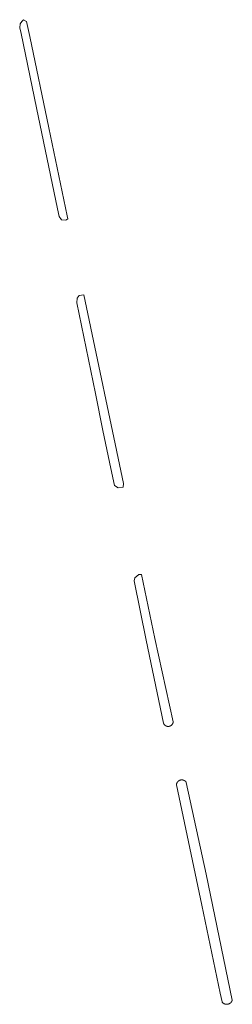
# Model space of a CAD drawing. Extents: x 212171 to 228808, y 571701 to 593093.
# Tile 8 of 97: x 213695 to 213713, y 580469 to 580553. Entities that reach past the tile are written whole.
import ezdxf

# ---------------------------------------------------------------- set-up
doc = ezdxf.new("R2010")
doc.units = 0
doc.layers.add('016 Alles planjaar 2023', color=72, linetype='Continuous', lineweight=20, true_color=0x1e90ff)

msp = doc.modelspace()

# ---------------------------------------------------------------- hatches: boundary and pattern name
at = {"layer": '016 Alles planjaar 2023', "true_color": 0x1e90ff}
h = msp.add_hatch(dxfattribs=at)
h.set_pattern_fill('DQ_CLEAR', color=72, style=0)
h.set_pattern_definition([])
h.paths.add_polyline_path([(213698.663, 580535.731), (213698.614, 580535.998), (213697.04, 580543.511), (213695.416, 580551.317), (213695.13, 580552.6), (213694.89, 580552.755), (213694.749, 580552.602), (213694.596, 580552.413), (213694.556, 580552.057), (213694.693, 580551.561), (213695.995, 580545.231), (213697.792, 580536.586), (213697.94, 580535.938), (213698.117, 580535.657), (213698.498, 580535.605), (213698.663, 580535.731)])
h = msp.add_hatch(dxfattribs=at)
h.set_pattern_fill('DQ_CLEAR', color=72, style=0)
h.set_pattern_definition([])
h.paths.add_polyline_path([(213702.661, 580512.929), (213702.978, 580512.736), (213703.398, 580512.798), (213703.424, 580513.115), (213700.04, 580529.235), (213699.646, 580529.186), (213699.467, 580528.946), (213699.452, 580528.539), (213701.038, 580520.811), (213701.657, 580517.645), (213702.351, 580514.386), (213702.661, 580512.929)])
h = msp.add_hatch(dxfattribs=at)
h.set_pattern_fill('DQ_CLEAR', color=72, style=0)
h.set_pattern_definition([])
h.paths.add_polyline_path([(213707.676, 580492.726), (213706.125, 580499.857), (213704.985, 580505.336), (213704.744, 580505.311), (213704.399, 580505.047), (213704.347, 580504.78), (213705.362, 580499.708), (213706.852, 580492.611), (213706.855, 580492.604), (213706.857, 580492.598), (213706.86, 580492.591), (213706.863, 580492.585), (213706.866, 580492.579), (213706.869, 580492.572), (213706.872, 580492.566), (213706.875, 580492.56), (213706.878, 580492.554), (213706.882, 580492.547), (213706.885, 580492.541), (213706.889, 580492.535), (213706.893, 580492.529), (213706.897, 580492.524), (213706.901, 580492.518), (213706.905, 580492.512), (213706.909, 580492.506), (213706.913, 580492.501), (213706.917, 580492.495), (213706.922, 580492.49), (213706.926, 580492.484), (213706.931, 580492.479), (213706.936, 580492.474), (213706.94, 580492.469), (213706.945, 580492.464), (213706.95, 580492.459), (213706.955, 580492.454), (213706.96, 580492.449), (213706.965, 580492.444), (213706.971, 580492.439), (213706.976, 580492.435), (213706.981, 580492.43), (213706.987, 580492.426), (213706.992, 580492.422), (213706.998, 580492.417), (213707.004, 580492.413), (213707.009, 580492.409), (213707.015, 580492.405), (213707.021, 580492.401), (213707.027, 580492.398), (213707.033, 580492.394), (213707.039, 580492.39), (213707.045, 580492.387), (213707.051, 580492.384), (213707.058, 580492.38), (213707.064, 580492.377), (213707.07, 580492.374), (213707.077, 580492.371), (213707.083, 580492.368), (213707.09, 580492.366), (213707.096, 580492.363), (213707.103, 580492.361), (213707.109, 580492.358), (213707.116, 580492.356), (213707.123, 580492.354), (213707.129, 580492.352), (213707.136, 580492.35), (213707.143, 580492.348), (213707.15, 580492.346), (213707.157, 580492.345), (213707.163, 580492.343), (213707.17, 580492.342), (213707.177, 580492.34), (213707.184, 580492.339), (213707.191, 580492.338), (213707.198, 580492.337), (213707.205, 580492.336), (213707.212, 580492.336), (213707.219, 580492.335), (213707.226, 580492.335), (213707.233, 580492.334), (213707.24, 580492.334), (213707.247, 580492.334), (213707.254, 580492.334), (213707.261, 580492.334), (213707.268, 580492.334), (213707.275, 580492.335), (213707.282, 580492.335), (213707.289, 580492.336), (213707.296, 580492.336), (213707.303, 580492.337), (213707.31, 580492.338), (213707.317, 580492.339), (213707.324, 580492.34), (213707.331, 580492.341), (213707.338, 580492.343), (213707.345, 580492.344), (213707.352, 580492.346), (213707.358, 580492.348), (213707.365, 580492.349), (213707.372, 580492.351), (213707.379, 580492.353), (213707.385, 580492.356), (213707.392, 580492.358), (213707.399, 580492.36), (213707.405, 580492.363), (213707.412, 580492.365), (213707.418, 580492.368), (213707.425, 580492.371), (213707.431, 580492.374), (213707.437, 580492.377), (213707.444, 580492.38), (213707.45, 580492.383), (213707.456, 580492.386), (213707.462, 580492.39), (213707.468, 580492.393), (213707.474, 580492.397), (213707.48, 580492.401), (213707.486, 580492.405), (213707.492, 580492.408), (213707.498, 580492.412), (213707.503, 580492.417), (213707.509, 580492.421), (213707.515, 580492.425), (213707.52, 580492.429), (213707.526, 580492.434), (213707.531, 580492.439), (213707.536, 580492.443), (213707.541, 580492.448), (213707.546, 580492.453), (213707.551, 580492.458), (213707.556, 580492.463), (213707.561, 580492.468), (213707.566, 580492.473), (213707.571, 580492.478), (213707.575, 580492.483), (213707.58, 580492.489), (213707.584, 580492.494), (213707.589, 580492.5), (213707.593, 580492.505), (213707.597, 580492.511), (213707.601, 580492.517), (213707.605, 580492.523), (213707.609, 580492.528), (213707.613, 580492.534), (213707.616, 580492.54), (213707.62, 580492.546), (213707.623, 580492.553), (213707.627, 580492.559), (213707.63, 580492.565), (213707.633, 580492.571), (213707.636, 580492.577), (213707.639, 580492.584), (213707.642, 580492.59), (213707.645, 580492.597), (213707.647, 580492.603), (213707.65, 580492.61), (213707.652, 580492.616), (213707.655, 580492.623), (213707.657, 580492.63), (213707.659, 580492.636), (213707.661, 580492.643), (213707.663, 580492.65), (213707.665, 580492.657), (213707.666, 580492.664), (213707.668, 580492.67), (213707.669, 580492.677), (213707.671, 580492.684), (213707.672, 580492.691), (213707.673, 580492.698), (213707.674, 580492.705), (213707.675, 580492.712), (213707.675, 580492.719), (213707.676, 580492.726)])
h = msp.add_hatch(dxfattribs=at)
h.set_pattern_fill('DQ_CLEAR', color=72, style=0)
h.set_pattern_definition([])
h.paths.add_polyline_path([(213708.801, 580487.556), (213708.797, 580487.562), (213708.793, 580487.569), (213708.788, 580487.575), (213708.784, 580487.581), (213708.779, 580487.587), (213708.775, 580487.593), (213708.77, 580487.599), (213708.765, 580487.605), (213708.76, 580487.611), (213708.755, 580487.616), (213708.75, 580487.622), (213708.744, 580487.627), (213708.739, 580487.633), (213708.734, 580487.638), (213708.728, 580487.643), (213708.723, 580487.648), (213708.717, 580487.653), (213708.711, 580487.658), (213708.705, 580487.663), (213708.699, 580487.668), (213708.693, 580487.673), (213708.687, 580487.677), (213708.681, 580487.682), (213708.675, 580487.686), (213708.669, 580487.69), (213708.662, 580487.694), (213708.656, 580487.698), (213708.649, 580487.702), (213708.643, 580487.706), (213708.636, 580487.71), (213708.63, 580487.713), (213708.623, 580487.717), (213708.616, 580487.72), (213708.609, 580487.724), (213708.602, 580487.727), (213708.595, 580487.73), (213708.588, 580487.733), (213708.581, 580487.735), (213708.574, 580487.738), (213708.567, 580487.741), (213708.56, 580487.743), (213708.553, 580487.745), (213708.545, 580487.748), (213708.538, 580487.75), (213708.531, 580487.752), (213708.523, 580487.754), (213708.516, 580487.755), (213708.508, 580487.757), (213708.501, 580487.758), (213708.494, 580487.76), (213708.486, 580487.761), (213708.479, 580487.762), (213708.471, 580487.763), (213708.463, 580487.764), (213708.456, 580487.765), (213708.448, 580487.765), (213708.441, 580487.766), (213708.433, 580487.766), (213708.426, 580487.766), (213708.418, 580487.766), (213708.41, 580487.766), (213708.403, 580487.766), (213708.395, 580487.766), (213708.388, 580487.766), (213708.38, 580487.765), (213708.373, 580487.764), (213708.365, 580487.764), (213708.357, 580487.763), (213708.35, 580487.762), (213708.342, 580487.761), (213708.335, 580487.759), (213708.327, 580487.758), (213708.32, 580487.756), (213708.313, 580487.755), (213708.305, 580487.753), (213708.298, 580487.751), (213708.291, 580487.749), (213708.283, 580487.747), (213708.276, 580487.745), (213708.269, 580487.742), (213708.262, 580487.74), (213708.255, 580487.737), (213708.247, 580487.735), (213708.24, 580487.732), (213708.233, 580487.729), (213708.226, 580487.726), (213708.22, 580487.723), (213708.213, 580487.719), (213708.206, 580487.716), (213708.199, 580487.712), (213708.193, 580487.709), (213708.186, 580487.705), (213708.179, 580487.701), (213708.173, 580487.697), (213708.167, 580487.693), (213708.16, 580487.689), (213708.154, 580487.685), (213708.148, 580487.68), (213708.142, 580487.676), (213708.136, 580487.671), (213708.13, 580487.667), (213708.124, 580487.662), (213708.118, 580487.657), (213708.112, 580487.652), (213708.106, 580487.647), (213708.101, 580487.642), (213708.095, 580487.636), (213708.09, 580487.631), (213708.085, 580487.626), (213708.079, 580487.62), (213708.074, 580487.614), (213708.069, 580487.609), (213708.064, 580487.603), (213708.06, 580487.597), (213708.055, 580487.591), (213708.05, 580487.585), (213708.046, 580487.579), (213708.041, 580487.573), (213708.037, 580487.567), (213708.033, 580487.56), (213708.029, 580487.554), (213708.025, 580487.548), (213708.021, 580487.541), (213708.017, 580487.535), (213708.013, 580487.528), (213708.009, 580487.521), (213708.006, 580487.515), (213708.003, 580487.508), (213707.999, 580487.501), (213707.996, 580487.494), (213707.993, 580487.487), (213707.99, 580487.48), (213707.988, 580487.473), (213707.985, 580487.466), (213707.982, 580487.459), (213707.98, 580487.451), (213707.978, 580487.444), (213707.975, 580487.437), (213707.973, 580487.43), (213707.971, 580487.422), (213707.97, 580487.415), (213707.968, 580487.408), (213707.966, 580487.4), (213707.965, 580487.393), (213707.963, 580487.385), (213707.962, 580487.378), (213707.961, 580487.37), (213707.96, 580487.363), (213707.959, 580487.355), (213707.959, 580487.348), (213707.958, 580487.34), (213710.118, 580477.048), (213711.696, 580469.531), (213711.854, 580468.781), (213711.859, 580468.774), (213711.864, 580468.768), (213711.869, 580468.761), (213711.875, 580468.755), (213711.88, 580468.749), (213711.886, 580468.743), (213711.891, 580468.737), (213711.897, 580468.731), (213711.903, 580468.725), (213711.909, 580468.719), (213711.915, 580468.713), (213711.921, 580468.708), (213711.927, 580468.702), (213711.934, 580468.697), (213711.94, 580468.691), (213711.947, 580468.686), (213711.953, 580468.681), (213711.96, 580468.676), (213711.967, 580468.671), (213711.973, 580468.667), (213711.98, 580468.662), (213711.987, 580468.657), (213711.994, 580468.653), (213712.002, 580468.649), (213712.009, 580468.645), (213712.016, 580468.641), (213712.023, 580468.637), (213712.031, 580468.633), (213712.038, 580468.629), (213712.046, 580468.626), (213712.053, 580468.622), (213712.061, 580468.619), (213712.069, 580468.616), (213712.076, 580468.613), (213712.084, 580468.61), (213712.092, 580468.607), (213712.1, 580468.604), (213712.108, 580468.602), (213712.116, 580468.6), (213712.124, 580468.597), (213712.132, 580468.595), (213712.14, 580468.593), (213712.148, 580468.591), (213712.156, 580468.59), (213712.164, 580468.588), (213712.172, 580468.587), (213712.181, 580468.585), (213712.189, 580468.584), (213712.197, 580468.583), (213712.205, 580468.582), (213712.214, 580468.581), (213712.222, 580468.581), (213712.23, 580468.58), (213712.238, 580468.58), (213712.247, 580468.58), (213712.255, 580468.58), (213712.263, 580468.58), (213712.272, 580468.58), (213712.28, 580468.58), (213712.288, 580468.581), (213712.297, 580468.581), (213712.305, 580468.582), (213712.313, 580468.583), (213712.321, 580468.584), (213712.33, 580468.585), (213712.338, 580468.586), (213712.346, 580468.588), (213712.354, 580468.589), (213712.362, 580468.591), (213712.37, 580468.593), (213712.378, 580468.595), (213712.386, 580468.597), (213712.394, 580468.599), (213712.402, 580468.602), (213712.41, 580468.604), (213712.418, 580468.607), (213712.426, 580468.61), (213712.434, 580468.612), (213712.442, 580468.615), (213712.449, 580468.619), (213712.457, 580468.622), (213712.464, 580468.625), (213712.472, 580468.629), (213712.479, 580468.632), (213712.487, 580468.636), (213712.494, 580468.64), (213712.501, 580468.644), (213712.509, 580468.648), (213712.516, 580468.653), (213712.523, 580468.657), (213712.53, 580468.661), (213712.537, 580468.666), (213712.544, 580468.671), (213712.55, 580468.676), (213712.557, 580468.681), (213712.564, 580468.686), (213712.57, 580468.691), (213712.577, 580468.696), (213712.583, 580468.701), (213712.589, 580468.707), (213712.595, 580468.712), (213712.601, 580468.718), (213712.607, 580468.724), (213712.613, 580468.73), (213712.619, 580468.736), (213712.625, 580468.742), (213712.63, 580468.748), (213712.636, 580468.754), (213712.641, 580468.761), (213712.646, 580468.767), (213712.651, 580468.774), (213712.656, 580468.78), (213712.661, 580468.787), (213712.666, 580468.794), (213712.671, 580468.8), (213712.676, 580468.807), (213712.68, 580468.814), (213712.684, 580468.821), (213712.689, 580468.829), (213712.693, 580468.836), (213712.697, 580468.843), (213712.701, 580468.85), (213712.704, 580468.858), (213712.708, 580468.865), (213712.712, 580468.873), (213712.715, 580468.88), (213712.718, 580468.888), (213712.721, 580468.896), (213712.724, 580468.904), (213712.727, 580468.911), (213712.73, 580468.919), (213712.733, 580468.927), (213712.735, 580468.935), (213710.507, 580479.716), (213708.801, 580487.556)])

# ---------------------------------------------------------------- linework, layer by layer
at = {"layer": '016 Alles planjaar 2023', "color": 14, "true_color": 0x004000}
for points in [[(213698.663, 580535.731), (213698.614, 580535.998), (213697.04, 580543.511), (213695.416, 580551.317), (213695.13, 580552.6), (213694.89, 580552.755), (213694.749, 580552.602), (213694.596, 580552.413), (213694.556, 580552.057), (213694.693, 580551.561), (213695.995, 580545.231), (213697.792, 580536.586), (213697.94, 580535.938), (213698.117, 580535.657), (213698.498, 580535.605), (213698.663, 580535.731)], [(213702.661, 580512.929), (213702.978, 580512.736), (213703.398, 580512.798), (213703.424, 580513.115), (213700.04, 580529.235), (213699.646, 580529.186), (213699.467, 580528.946), (213699.452, 580528.539), (213701.038, 580520.811), (213701.657, 580517.645), (213702.351, 580514.386), (213702.661, 580512.929)], [(213707.676, 580492.726), (213706.125, 580499.857), (213704.985, 580505.336), (213704.744, 580505.311), (213704.399, 580505.047), (213704.347, 580504.78), (213705.362, 580499.708), (213706.852, 580492.611), (213706.855, 580492.604), (213706.857, 580492.598), (213706.86, 580492.591), (213706.863, 580492.585), (213706.866, 580492.579), (213706.869, 580492.572), (213706.872, 580492.566), (213706.875, 580492.56), (213706.878, 580492.554), (213706.882, 580492.547), (213706.885, 580492.541), (213706.889, 580492.535), (213706.893, 580492.529), (213706.897, 580492.524), (213706.901, 580492.518), (213706.905, 580492.512), (213706.909, 580492.506), (213706.913, 580492.501), (213706.917, 580492.495), (213706.922, 580492.49), (213706.926, 580492.484), (213706.931, 580492.479), (213706.936, 580492.474), (213706.94, 580492.469), (213706.945, 580492.464), (213706.95, 580492.459), (213706.955, 580492.454), (213706.96, 580492.449), (213706.965, 580492.444), (213706.971, 580492.439), (213706.976, 580492.435), (213706.981, 580492.43), (213706.987, 580492.426), (213706.992, 580492.422), (213706.998, 580492.417), (213707.004, 580492.413), (213707.009, 580492.409), (213707.015, 580492.405), (213707.021, 580492.401), (213707.027, 580492.398), (213707.033, 580492.394), (213707.039, 580492.39), (213707.045, 580492.387), (213707.051, 580492.384), (213707.058, 580492.38), (213707.064, 580492.377), (213707.07, 580492.374), (213707.077, 580492.371), (213707.083, 580492.368), (213707.09, 580492.366), (213707.096, 580492.363), (213707.103, 580492.361), (213707.109, 580492.358), (213707.116, 580492.356), (213707.123, 580492.354), (213707.129, 580492.352), (213707.136, 580492.35), (213707.143, 580492.348), (213707.15, 580492.346), (213707.157, 580492.345), (213707.163, 580492.343), (213707.17, 580492.342), (213707.177, 580492.34), (213707.184, 580492.339), (213707.191, 580492.338), (213707.198, 580492.337), (213707.205, 580492.336), (213707.212, 580492.336), (213707.219, 580492.335), (213707.226, 580492.335), (213707.233, 580492.334), (213707.24, 580492.334), (213707.247, 580492.334), (213707.254, 580492.334), (213707.261, 580492.334), (213707.268, 580492.334), (213707.275, 580492.335), (213707.282, 580492.335), (213707.289, 580492.336), (213707.296, 580492.336), (213707.303, 580492.337), (213707.31, 580492.338), (213707.317, 580492.339), (213707.324, 580492.34), (213707.331, 580492.341), (213707.338, 580492.343), (213707.345, 580492.344), (213707.352, 580492.346), (213707.358, 580492.348), (213707.365, 580492.349), (213707.372, 580492.351), (213707.379, 580492.353), (213707.385, 580492.356), (213707.392, 580492.358), (213707.399, 580492.36), (213707.405, 580492.363), (213707.412, 580492.365), (213707.418, 580492.368), (213707.425, 580492.371), (213707.431, 580492.374), (213707.437, 580492.377), (213707.444, 580492.38), (213707.45, 580492.383), (213707.456, 580492.386), (213707.462, 580492.39), (213707.468, 580492.393), (213707.474, 580492.397), (213707.48, 580492.401), (213707.486, 580492.405), (213707.492, 580492.408), (213707.498, 580492.412), (213707.503, 580492.417), (213707.509, 580492.421), (213707.515, 580492.425), (213707.52, 580492.429), (213707.526, 580492.434), (213707.531, 580492.439), (213707.536, 580492.443), (213707.541, 580492.448), (213707.546, 580492.453), (213707.551, 580492.458), (213707.556, 580492.463), (213707.561, 580492.468), (213707.566, 580492.473), (213707.571, 580492.478), (213707.575, 580492.483), (213707.58, 580492.489), (213707.584, 580492.494), (213707.589, 580492.5), (213707.593, 580492.505), (213707.597, 580492.511), (213707.601, 580492.517), (213707.605, 580492.523), (213707.609, 580492.528), (213707.613, 580492.534), (213707.616, 580492.54), (213707.62, 580492.546), (213707.623, 580492.553), (213707.627, 580492.559), (213707.63, 580492.565), (213707.633, 580492.571), (213707.636, 580492.577), (213707.639, 580492.584), (213707.642, 580492.59), (213707.645, 580492.597), (213707.647, 580492.603), (213707.65, 580492.61), (213707.652, 580492.616), (213707.655, 580492.623), (213707.657, 580492.63), (213707.659, 580492.636), (213707.661, 580492.643), (213707.663, 580492.65), (213707.665, 580492.657), (213707.666, 580492.664), (213707.668, 580492.67), (213707.669, 580492.677), (213707.671, 580492.684), (213707.672, 580492.691), (213707.673, 580492.698), (213707.674, 580492.705), (213707.675, 580492.712), (213707.675, 580492.719), (213707.676, 580492.726)], [(213708.801, 580487.556), (213708.797, 580487.562), (213708.793, 580487.569), (213708.788, 580487.575), (213708.784, 580487.581), (213708.779, 580487.587), (213708.775, 580487.593), (213708.77, 580487.599), (213708.765, 580487.605), (213708.76, 580487.611), (213708.755, 580487.616), (213708.75, 580487.622), (213708.744, 580487.627), (213708.739, 580487.633), (213708.734, 580487.638), (213708.728, 580487.643), (213708.723, 580487.648), (213708.717, 580487.653), (213708.711, 580487.658), (213708.705, 580487.663), (213708.699, 580487.668), (213708.693, 580487.673), (213708.687, 580487.677), (213708.681, 580487.682), (213708.675, 580487.686), (213708.669, 580487.69), (213708.662, 580487.694), (213708.656, 580487.698), (213708.649, 580487.702), (213708.643, 580487.706), (213708.636, 580487.71), (213708.63, 580487.713), (213708.623, 580487.717), (213708.616, 580487.72), (213708.609, 580487.724), (213708.602, 580487.727), (213708.595, 580487.73), (213708.588, 580487.733), (213708.581, 580487.735), (213708.574, 580487.738), (213708.567, 580487.741), (213708.56, 580487.743), (213708.553, 580487.745), (213708.545, 580487.748), (213708.538, 580487.75), (213708.531, 580487.752), (213708.523, 580487.754), (213708.516, 580487.755), (213708.508, 580487.757), (213708.501, 580487.758), (213708.494, 580487.76), (213708.486, 580487.761), (213708.479, 580487.762), (213708.471, 580487.763), (213708.463, 580487.764), (213708.456, 580487.765), (213708.448, 580487.765), (213708.441, 580487.766), (213708.433, 580487.766), (213708.426, 580487.766), (213708.418, 580487.766), (213708.41, 580487.766), (213708.403, 580487.766), (213708.395, 580487.766), (213708.388, 580487.766), (213708.38, 580487.765), (213708.373, 580487.764), (213708.365, 580487.764), (213708.357, 580487.763), (213708.35, 580487.762), (213708.342, 580487.761), (213708.335, 580487.759), (213708.327, 580487.758), (213708.32, 580487.756), (213708.313, 580487.755), (213708.305, 580487.753), (213708.298, 580487.751), (213708.291, 580487.749), (213708.283, 580487.747), (213708.276, 580487.745), (213708.269, 580487.742), (213708.262, 580487.74), (213708.255, 580487.737), (213708.247, 580487.735), (213708.24, 580487.732), (213708.233, 580487.729), (213708.226, 580487.726), (213708.22, 580487.723), (213708.213, 580487.719), (213708.206, 580487.716), (213708.199, 580487.712), (213708.193, 580487.709), (213708.186, 580487.705), (213708.179, 580487.701), (213708.173, 580487.697), (213708.167, 580487.693), (213708.16, 580487.689), (213708.154, 580487.685), (213708.148, 580487.68), (213708.142, 580487.676), (213708.136, 580487.671), (213708.13, 580487.667), (213708.124, 580487.662), (213708.118, 580487.657), (213708.112, 580487.652), (213708.106, 580487.647), (213708.101, 580487.642), (213708.095, 580487.636), (213708.09, 580487.631), (213708.085, 580487.626), (213708.079, 580487.62), (213708.074, 580487.614), (213708.069, 580487.609), (213708.064, 580487.603), (213708.06, 580487.597), (213708.055, 580487.591), (213708.05, 580487.585), (213708.046, 580487.579), (213708.041, 580487.573), (213708.037, 580487.567), (213708.033, 580487.56), (213708.029, 580487.554), (213708.025, 580487.548), (213708.021, 580487.541), (213708.017, 580487.535), (213708.013, 580487.528), (213708.009, 580487.521), (213708.006, 580487.515), (213708.003, 580487.508), (213707.999, 580487.501), (213707.996, 580487.494), (213707.993, 580487.487), (213707.99, 580487.48), (213707.988, 580487.473), (213707.985, 580487.466), (213707.982, 580487.459), (213707.98, 580487.451), (213707.978, 580487.444), (213707.975, 580487.437), (213707.973, 580487.43), (213707.971, 580487.422), (213707.97, 580487.415), (213707.968, 580487.408), (213707.966, 580487.4), (213707.965, 580487.393), (213707.963, 580487.385), (213707.962, 580487.378), (213707.961, 580487.37), (213707.96, 580487.363), (213707.959, 580487.355), (213707.959, 580487.348), (213707.958, 580487.34), (213710.118, 580477.048), (213711.696, 580469.531), (213711.854, 580468.781), (213711.859, 580468.774), (213711.864, 580468.768), (213711.869, 580468.761), (213711.875, 580468.755), (213711.88, 580468.749), (213711.886, 580468.743), (213711.891, 580468.737), (213711.897, 580468.731), (213711.903, 580468.725), (213711.909, 580468.719), (213711.915, 580468.713), (213711.921, 580468.708), (213711.927, 580468.702), (213711.934, 580468.697), (213711.94, 580468.691), (213711.947, 580468.686), (213711.953, 580468.681), (213711.96, 580468.676), (213711.967, 580468.671), (213711.973, 580468.667), (213711.98, 580468.662), (213711.987, 580468.657), (213711.994, 580468.653), (213712.002, 580468.649), (213712.009, 580468.645), (213712.016, 580468.641), (213712.023, 580468.637), (213712.031, 580468.633), (213712.038, 580468.629), (213712.046, 580468.626), (213712.053, 580468.622), (213712.061, 580468.619), (213712.069, 580468.616), (213712.076, 580468.613), (213712.084, 580468.61), (213712.092, 580468.607), (213712.1, 580468.604), (213712.108, 580468.602), (213712.116, 580468.6), (213712.124, 580468.597), (213712.132, 580468.595), (213712.14, 580468.593), (213712.148, 580468.591), (213712.156, 580468.59), (213712.164, 580468.588), (213712.172, 580468.587), (213712.181, 580468.585), (213712.189, 580468.584), (213712.197, 580468.583), (213712.205, 580468.582), (213712.214, 580468.581), (213712.222, 580468.581), (213712.23, 580468.58), (213712.238, 580468.58), (213712.247, 580468.58), (213712.255, 580468.58), (213712.263, 580468.58), (213712.272, 580468.58), (213712.28, 580468.58), (213712.288, 580468.581), (213712.297, 580468.581), (213712.305, 580468.582), (213712.313, 580468.583), (213712.321, 580468.584), (213712.33, 580468.585), (213712.338, 580468.586), (213712.346, 580468.588), (213712.354, 580468.589), (213712.362, 580468.591), (213712.37, 580468.593), (213712.378, 580468.595), (213712.386, 580468.597), (213712.394, 580468.599), (213712.402, 580468.602), (213712.41, 580468.604), (213712.418, 580468.607), (213712.426, 580468.61), (213712.434, 580468.612), (213712.442, 580468.615), (213712.449, 580468.619), (213712.457, 580468.622), (213712.464, 580468.625), (213712.472, 580468.629), (213712.479, 580468.632), (213712.487, 580468.636), (213712.494, 580468.64), (213712.501, 580468.644), (213712.509, 580468.648), (213712.516, 580468.653), (213712.523, 580468.657), (213712.53, 580468.661), (213712.537, 580468.666), (213712.544, 580468.671), (213712.55, 580468.676), (213712.557, 580468.681), (213712.564, 580468.686), (213712.57, 580468.691), (213712.577, 580468.696), (213712.583, 580468.701), (213712.589, 580468.707), (213712.595, 580468.712), (213712.601, 580468.718), (213712.607, 580468.724), (213712.613, 580468.73), (213712.619, 580468.736), (213712.625, 580468.742), (213712.63, 580468.748), (213712.636, 580468.754), (213712.641, 580468.761), (213712.646, 580468.767), (213712.651, 580468.774), (213712.656, 580468.78), (213712.661, 580468.787), (213712.666, 580468.794), (213712.671, 580468.8), (213712.676, 580468.807), (213712.68, 580468.814), (213712.684, 580468.821), (213712.689, 580468.829), (213712.693, 580468.836), (213712.697, 580468.843), (213712.701, 580468.85), (213712.704, 580468.858), (213712.708, 580468.865), (213712.712, 580468.873), (213712.715, 580468.88), (213712.718, 580468.888), (213712.721, 580468.896), (213712.724, 580468.904), (213712.727, 580468.911), (213712.73, 580468.919), (213712.733, 580468.927), (213712.735, 580468.935), (213710.507, 580479.716), (213708.801, 580487.556)]]:
    msp.add_lwpolyline(points, close=True, dxfattribs=at)

doc.saveas('drawing.dxf')
